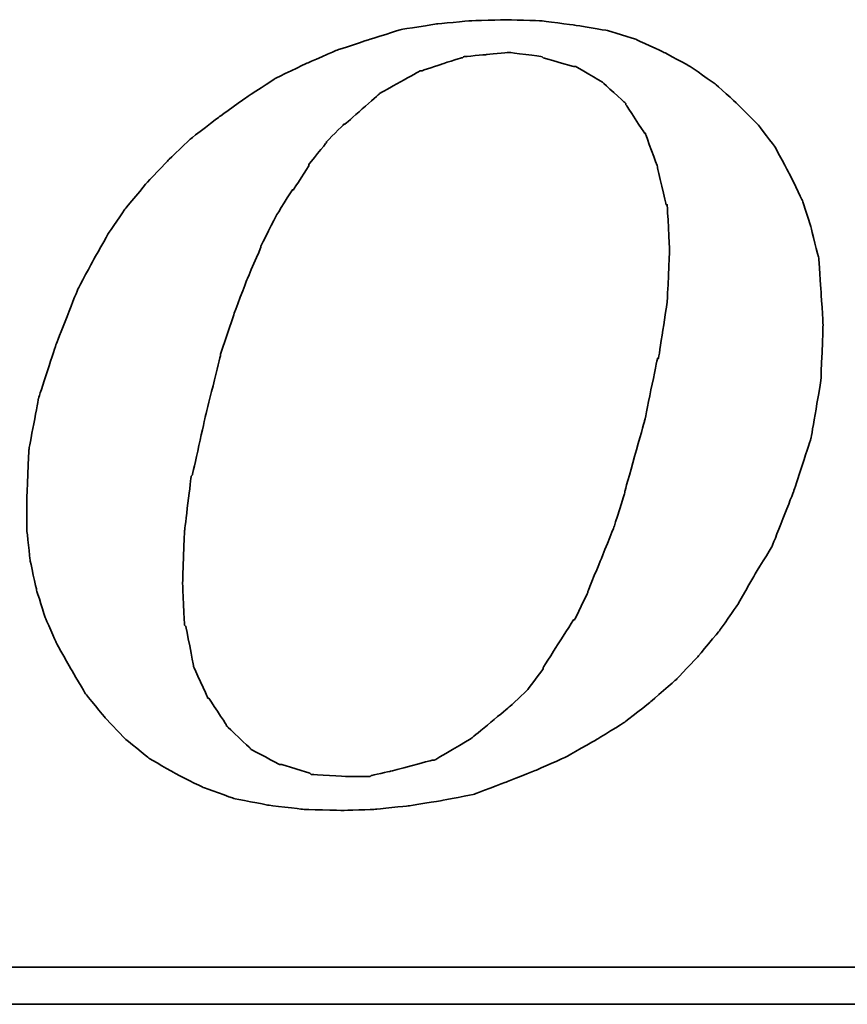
# Model space of a CAD drawing. Header units: millimetres. Extents: x 399 to 568, y 443 to 549.
# Tile 45 of 49: x 541.77 to 543.49, y 505.84 to 507.88. Entities that reach past the tile are written whole.
import ezdxf

# ---------------------------------------------------------------- set-up
doc = ezdxf.new("R2010")
doc.units = ezdxf.units.MM
doc.header["$LTSCALE"] = 0.1
doc.layers.add('DIM', color=4, linetype='CONTINUOUS')
doc.layers.add('layer 1', color=7, linetype='CONTINUOUS')

# ---------------------------------------------------------------- blocks, each defined once
blk = doc.blocks.new('TBI MOTION logo(完整正式版)')
at = {"layer": 'layer 1', "color": 22, "lineweight": 35}
for points, knots in [([(35.79625, -6.98375), (35.79625, -6.98375), (36.23125, -7.43875), (36.23125, -7.43875), (36.23125, -7.43875), (36.23125, -7.43875), (36.75625, -7.87125), (36.75625, -7.87125), (36.75625, -7.87125), (36.75625, -7.87125), (37.33125, -8.20375), (37.33125, -8.20375), (37.33125, -8.20375), (37.33125, -8.20375), (37.95625, -8.51875), (37.95625, -8.51875), (37.95625, -8.51875), (37.95625, -8.51875), (38.62625, -8.75875), (38.62625, -8.75875), (38.62625, -8.75875), (38.62625, -8.75875), (39.37125, -8.90375), (39.37125, -8.90375), (39.37125, -8.90375), (39.37125, -8.90375), (40.14125, -8.99875), (40.14125, -8.99875), (40.14125, -8.99875), (40.14125, -8.99875), (41.02625, -9.02375), (41.02625, -9.02375), (41.02625, -9.02375), (41.02625, -9.02375), (41.74625, -8.99875), (41.74625, -8.99875), (41.74625, -8.99875), (41.74625, -8.99875), (42.46625, -8.92375), (42.46625, -8.92375), (42.46625, -8.92375), (42.46625, -8.92375), (43.21125, -8.80625), (43.21125, -8.80625), (43.21125, -8.80625), (43.21125, -8.80625), (43.93125, -8.66375), (43.93125, -8.66375), (43.93125, -8.66375), (43.93125, -8.66375), (44.62625, -8.39875), (44.62625, -8.39875), (44.62625, -8.39875), (44.62625, -8.39875), (45.29625, -8.13375), (45.29625, -8.13375), (45.29625, -8.13375), (45.29625, -8.13375), (45.94625, -7.84375), (45.94625, -7.84375), (45.94625, -7.84375), (45.94625, -7.84375), (46.61625, -7.46375), (46.61625, -7.46375), (46.61625, -7.46375), (46.61625, -7.46375), (47.24125, -7.07875), (47.24125, -7.07875), (47.24125, -7.07875), (47.24125, -7.07875), (47.81625, -6.62375), (47.81625, -6.62375), (47.81625, -6.62375), (47.81625, -6.62375), (48.36875, -6.14375), (48.36875, -6.14375), (48.36875, -6.14375), (48.36875, -6.14375), (48.84625, -5.64125), (48.84625, -5.64125), (48.84625, -5.64125), (48.84625, -5.64125), (49.32625, -5.06375), (49.32625, -5.06375), (49.32625, -5.06375), (49.32625, -5.06375), (49.71125, -4.51374), (49.71125, -4.51374), (49.71125, -4.51374), (49.71125, -4.51374), (50.09625, -3.83874), (50.09625, -3.83874), (50.09625, -3.83874), (50.09625, -3.83874), (50.48125, -3.21374), (50.48125, -3.21374), (50.48125, -3.21374), (50.48125, -3.21374), (50.96125, -1.99125), (50.96125, -1.99125), (50.96125, -1.99125), (50.96125, -1.99125), (51.34375, -0.81875), (51.34375, -0.81875), (51.34375, -0.81875), (51.34375, -0.81875), (51.56125, 0.45624), (51.56125, 0.45624), (51.56125, 0.45624), (51.56125, 0.45624), (51.60625, 1.67624), (51.60625, 1.67624), (51.60625, 1.67624), (51.60625, 1.67624), (51.56125, 2.44625), (51.56125, 2.44625), (51.56125, 2.44625), (51.56125, 2.44625), (51.51125, 3.14125), (51.51125, 3.14125), (51.51125, 3.14125), (51.51125, 3.14125), (51.34375, 3.81125), (51.34375, 3.81125), (51.34375, 3.81125), (51.34375, 3.81125), (51.15125, 4.41125), (51.15125, 4.41125), (51.15125, 4.41125), (51.15125, 4.41125), (50.86125, 5.01125), (50.86125, 5.01125), (50.86125, 5.01125), (50.86125, 5.01125), (50.55125, 5.58875), (50.55125, 5.58875), (50.55125, 5.58875), (50.55125, 5.58875), (50.16625, 6.09125), (50.16625, 6.09125), (50.16625, 6.09125), (50.16625, 6.09125), (49.71125, 6.54875), (49.71125, 6.54875), (49.71125, 6.54875), (49.71125, 6.54875), (49.23125, 6.98125), (49.23125, 6.98125), (49.23125, 6.98125), (49.23125, 6.98125), (48.67875, 7.36625), (48.67875, 7.36625), (48.67875, 7.36625), (48.67875, 7.36625), (48.10375, 7.67625), (48.10375, 7.67625), (48.10375, 7.67625), (48.10375, 7.67625), (47.48125, 7.96375), (47.48125, 7.96375), (47.48125, 7.96375), (47.48125, 7.96375), (46.85625, 8.15625), (46.85625, 8.15625), (46.85625, 8.15625), (46.85625, 8.15625), (46.13625, 8.27624), (46.13625, 8.27624), (46.13625, 8.27624), (46.13625, 8.27624), (45.39125, 8.37125), (45.39125, 8.37125), (45.39125, 8.37125), (45.39125, 8.37125), (44.62625, 8.39624), (44.62625, 8.39624), (44.62625, 8.39624), (44.62625, 8.39624), (43.83625, 8.37125), (43.83625, 8.37125), (43.83625, 8.37125), (43.83625, 8.37125), (43.09125, 8.30125), (43.09125, 8.30125), (43.09125, 8.30125), (43.09125, 8.30125), (42.32125, 8.18125), (42.32125, 8.18125), (42.32125, 8.18125), (42.32125, 8.18125), (41.62875, 7.96375), (41.62875, 7.96375), (41.62875, 7.96375), (41.62875, 7.96375), (40.90625, 7.72625), (40.90625, 7.72625), (40.90625, 7.72625), (40.90625, 7.72625), (40.23624, 7.43625), (40.23624, 7.43625), (40.23624, 7.43625), (40.23624, 7.43625), (39.54124, 7.10125), (39.54124, 7.10125), (39.54124, 7.10125), (39.54124, 7.10125), (38.91625, 6.69125), (38.91625, 6.69125), (38.91625, 6.69125), (38.91625, 6.69125), (38.31625, 6.26125), (38.31625, 6.26125), (38.31625, 6.26125), (38.31625, 6.26125), (37.69125, 5.78125), (37.69125, 5.78125), (37.69125, 5.78125), (37.69125, 5.78125), (37.18625, 5.30125), (37.18625, 5.30125), (37.18625, 5.30125), (37.18625, 5.30125), (36.70625, 4.79624), (36.70625, 4.79624), (36.70625, 4.79624), (36.70625, 4.79624), (36.23125, 4.22125), (36.23125, 4.22125), (36.23125, 4.22125), (36.23125, 4.22125), (35.87124, 3.69375), (35.87124, 3.69375), (35.87124, 3.69375), (35.87124, 3.69375), (35.53125, 3.09125), (35.53125, 3.09125), (35.53125, 3.09125), (35.53125, 3.09125), (35.19875, 2.47125), (35.19875, 2.47125), (35.19875, 2.47125), (35.19875, 2.47125), (34.71625, 1.24625), (34.71625, 1.24625), (34.71625, 1.24625), (34.71625, 1.24625), (34.33125, 0.06874), (34.33125, 0.06874), (34.33125, 0.06874), (34.33125, 0.06874), (34.11625, -1.07875), (34.11625, -1.07875), (34.11625, -1.07875), (34.11625, -1.07875), (34.07125, -2.15875), (34.07125, -2.15875), (34.07125, -2.15875), (34.07125, -2.15875), (34.07125, -2.85375), (34.07125, -2.85375), (34.07125, -2.85375), (34.07125, -2.85375), (34.14125, -3.50375), (34.14125, -3.50375), (34.14125, -3.50375), (34.14125, -3.50375), (34.28625, -4.17375), (34.28625, -4.17375), (34.28625, -4.17375), (34.28625, -4.17375), (34.47625, -4.77624), (34.47625, -4.77624), (34.47625, -4.77624), (34.47625, -4.77624), (34.71625, -5.32625), (34.71625, -5.32625), (34.71625, -5.32625), (34.71625, -5.32625), (35.05375, -5.92875), (35.05375, -5.92875), (35.05375, -5.92875), (35.05375, -5.92875), (35.36375, -6.45375), (35.36375, -6.45375), (35.36375, -6.45375), (35.36375, -6.45375), (35.79625, -6.98375), (35.79625, -6.98375)], [0, 0, 0, 0, 0.01388889, 0.01388889, 0.01388889, 0.0138889, 0.02777778, 0.02777778, 0.02777778, 0.02777779, 0.04166667, 0.04166667, 0.04166667, 0.04166668, 0.05555556, 0.05555556, 0.05555556, 0.05555557, 0.06944444, 0.06944444, 0.06944444, 0.06944445, 0.08333333, 0.08333333, 0.08333333, 0.08333334, 0.09722222, 0.09722222, 0.09722222, 0.09722223, 0.11111111, 0.11111111, 0.11111111, 0.11111112, 0.125, 0.125, 0.125, 0.12500001, 0.13888889, 0.13888889, 0.13888889, 0.1388889, 0.15277778, 0.15277778, 0.15277778, 0.15277779, 0.16666667, 0.16666667, 0.16666667, 0.16666668, 0.18055556, 0.18055556, 0.18055556, 0.18055557, 0.19444444, 0.19444444, 0.19444444, 0.19444445, 0.20833333, 0.20833333, 0.20833333, 0.20833334, 0.22222222, 0.22222222, 0.22222222, 0.22222223, 0.23611111, 0.23611111, 0.23611111, 0.23611112, 0.25, 0.25, 0.25, 0.25000001, 0.26388889, 0.26388889, 0.26388889, 0.2638889, 0.27777778, 0.27777778, 0.27777778, 0.27777779, 0.29166667, 0.29166667, 0.29166667, 0.29166668, 0.30555556, 0.30555556, 0.30555556, 0.30555557, 0.31944444, 0.31944444, 0.31944444, 0.31944445, 0.33333333, 0.33333333, 0.33333333, 0.33333334, 0.34722222, 0.34722222, 0.34722222, 0.34722223, 0.36111111, 0.36111111, 0.36111111, 0.36111112, 0.375, 0.375, 0.375, 0.37500001, 0.38888889, 0.38888889, 0.38888889, 0.3888889, 0.40277778, 0.40277778, 0.40277778, 0.40277779, 0.41666667, 0.41666667, 0.41666667, 0.41666668, 0.43055556, 0.43055556, 0.43055556, 0.43055557, 0.44444444, 0.44444444, 0.44444444, 0.44444445, 0.45833333, 0.45833333, 0.45833333, 0.45833334, 0.47222222, 0.47222222, 0.47222222, 0.47222223, 0.48611111, 0.48611111, 0.48611111, 0.48611112, 0.5, 0.5, 0.5, 0.50000001, 0.51388889, 0.51388889, 0.51388889, 0.5138889, 0.52777778, 0.52777778, 0.52777778, 0.52777779, 0.54166667, 0.54166667, 0.54166667, 0.54166668, 0.55555556, 0.55555556, 0.55555556, 0.55555557, 0.56944444, 0.56944444, 0.56944444, 0.56944445, 0.58333333, 0.58333333, 0.58333333, 0.58333334, 0.59722222, 0.59722222, 0.59722222, 0.59722223, 0.61111111, 0.61111111, 0.61111111, 0.61111112, 0.625, 0.625, 0.625, 0.62500001, 0.63888889, 0.63888889, 0.63888889, 0.6388889, 0.65277778, 0.65277778, 0.65277778, 0.65277779, 0.66666667, 0.66666667, 0.66666667, 0.66666668, 0.68055556, 0.68055556, 0.68055556, 0.68055557, 0.69444444, 0.69444444, 0.69444444, 0.69444445, 0.70833333, 0.70833333, 0.70833333, 0.70833334, 0.72222222, 0.72222222, 0.72222222, 0.72222223, 0.73611111, 0.73611111, 0.73611111, 0.73611112, 0.75, 0.75, 0.75, 0.75000001, 0.76388889, 0.76388889, 0.76388889, 0.7638889, 0.77777778, 0.77777778, 0.77777778, 0.77777779, 0.79166667, 0.79166667, 0.79166667, 0.79166668, 0.80555556, 0.80555556, 0.80555556, 0.80555557, 0.81944444, 0.81944444, 0.81944444, 0.81944445, 0.83333333, 0.83333333, 0.83333333, 0.83333334, 0.84722222, 0.84722222, 0.84722222, 0.84722223, 0.86111111, 0.86111111, 0.86111111, 0.86111112, 0.875, 0.875, 0.875, 0.87500001, 0.88888889, 0.88888889, 0.88888889, 0.8888889, 0.90277778, 0.90277778, 0.90277778, 0.90277779, 0.91666667, 0.91666667, 0.91666667, 0.91666668, 0.93055556, 0.93055556, 0.93055556, 0.93055557, 0.94444444, 0.94444444, 0.94444444, 0.94444445, 0.95833333, 0.95833333, 0.95833333, 0.95833334, 0.97222222, 0.97222222, 0.97222222, 0.97222223, 0.98611111, 0.98611111, 0.98611111, 0.98611112, 1, 1, 1, 1]), ([(38.33875, 1.03124), (38.33875, 1.03124), (38.62625, 1.89625), (38.62625, 1.89625), (38.62625, 1.89625), (38.62625, 1.89625), (38.91625, 2.66375), (38.91625, 2.66375), (38.91625, 2.66375), (38.91625, 2.66375), (39.22625, 3.38125), (39.22625, 3.38125), (39.22625, 3.38125), (39.22625, 3.38125), (39.22625, 3.40624), (39.22625, 3.40624), (39.22625, 3.40624), (39.22625, 3.40624), (39.56124, 4.07624), (39.56124, 4.07624), (39.56124, 4.07624), (39.56124, 4.07624), (39.92125, 4.65125), (39.92125, 4.65125), (39.92125, 4.65125), (39.92125, 4.65125), (39.94625, 4.65125), (39.94625, 4.65125), (39.94625, 4.65125), (39.94625, 4.65125), (40.28125, 5.17875), (40.28125, 5.17875), (40.28125, 5.17875), (40.28125, 5.17875), (40.28125, 5.20375), (40.28125, 5.20375), (40.28125, 5.20375), (40.28125, 5.20375), (40.66875, 5.68625), (40.66875, 5.68625), (40.66875, 5.68625), (40.66875, 5.68625), (40.66875, 5.70625), (40.66875, 5.70625), (40.66875, 5.70625), (40.66875, 5.70625), (41.05124, 6.09125), (41.05124, 6.09125), (41.05124, 6.09125), (41.05124, 6.09125), (41.07625, 6.09125), (41.07625, 6.09125), (41.07625, 6.09125), (41.07625, 6.09125), (41.84125, 6.76625), (41.84125, 6.76625), (41.84125, 6.76625), (41.84125, 6.76625), (41.86625, 6.78625), (41.86625, 6.78625), (41.86625, 6.78625), (41.86625, 6.78625), (42.73125, 7.26624), (42.73125, 7.26624), (42.73125, 7.26624), (42.73125, 7.26624), (42.75625, 7.26624), (42.75625, 7.26624), (42.75625, 7.26624), (42.75625, 7.26624), (43.18625, 7.41125), (43.18625, 7.41125), (43.18625, 7.41125), (43.18625, 7.41125), (43.64125, 7.55625), (43.64125, 7.55625), (43.64125, 7.55625), (43.64125, 7.55625), (43.66625, 7.55625), (43.66625, 7.55625), (43.66625, 7.55625), (43.66625, 7.55625), (43.69125, 7.58124), (43.69125, 7.58124), (43.69125, 7.58124), (43.69125, 7.58124), (44.19125, 7.62625), (44.19125, 7.62625), (44.19125, 7.62625), (44.19125, 7.62625), (44.67125, 7.67625), (44.67125, 7.67625), (44.67125, 7.67625), (44.67125, 7.67625), (44.69625, 7.67625), (44.69625, 7.67625), (44.69625, 7.67625), (44.69625, 7.67625), (45.41875, 7.58124), (45.41875, 7.58124), (45.41875, 7.58124), (45.41875, 7.58124), (45.44125, 7.55625), (45.44125, 7.55625), (45.44125, 7.55625), (45.44125, 7.55625), (46.11125, 7.36625), (46.11125, 7.36625), (46.11125, 7.36625), (46.11125, 7.36625), (46.13625, 7.36625), (46.13625, 7.36625), (46.13625, 7.36625), (46.13625, 7.36625), (46.15875, 7.36625), (46.15875, 7.36625), (46.15875, 7.36625), (46.15875, 7.36625), (46.73625, 7.02624), (46.73625, 7.02624), (46.73625, 7.02624), (46.73625, 7.02624), (46.76125, 7.00624), (46.76125, 7.00624), (46.76125, 7.00624), (46.76125, 7.00624), (47.24125, 6.57124), (47.24125, 6.57124), (47.24125, 6.57124), (47.24125, 6.57124), (47.26625, 6.54875), (47.26625, 6.54875), (47.26625, 6.54875), (47.26625, 6.54875), (47.26625, 6.52375), (47.26625, 6.52375), (47.26625, 6.52375), (47.26625, 6.52375), (47.67375, 5.89875), (47.67375, 5.89875), (47.67375, 5.89875), (47.67375, 5.89875), (47.69625, 5.89875), (47.69625, 5.89875), (47.69625, 5.89875), (47.69625, 5.89875), (47.69625, 5.87625), (47.69625, 5.87625), (47.69625, 5.87625), (47.69625, 5.87625), (47.96125, 5.15625), (47.96125, 5.15625), (47.96125, 5.15625), (47.96125, 5.15625), (47.96125, 5.13125), (47.96125, 5.13125), (47.96125, 5.13125), (47.96125, 5.13125), (48.15125, 4.31875), (48.15125, 4.31875), (48.15125, 4.31875), (48.15125, 4.31875), (48.17625, 4.31875), (48.17625, 4.31875), (48.17625, 4.31875), (48.17625, 4.31875), (48.17625, 4.29125), (48.17625, 4.29125), (48.17625, 4.29125), (48.17625, 4.29125), (48.22625, 3.33125), (48.22625, 3.33125), (48.22625, 3.33125), (48.22625, 3.33125), (48.22625, 3.30875), (48.22625, 3.30875), (48.22625, 3.30875), (48.22625, 3.30875), (48.17625, 2.20624), (48.17625, 2.20624), (48.17625, 2.20624), (48.17625, 2.20624), (48.17625, 2.18124), (48.17625, 2.18124), (48.17625, 2.18124), (48.17625, 2.18124), (47.98375, 0.93624), (47.98375, 0.93624), (47.98375, 0.93624), (47.98375, 0.93624), (47.96125, 0.93624), (47.96125, 0.93624), (47.96125, 0.93624), (47.96125, 0.93624), (47.67375, -0.45874), (47.67375, -0.45874), (47.67375, -0.45874), (47.67375, -0.45874), (47.24125, -1.99125), (47.24125, -1.99125), (47.24125, -1.99125), (47.24125, -1.99125), (47.24125, -2.01874), (47.24125, -2.01874), (47.24125, -2.01874), (47.24125, -2.01874), (47.00125, -2.78375), (47.00125, -2.78375), (47.00125, -2.78375), (47.00125, -2.78375), (46.71125, -3.50375), (46.71125, -3.50375), (46.71125, -3.50375), (46.71125, -3.50375), (46.42625, -4.19875), (46.42625, -4.19875), (46.42625, -4.19875), (46.42625, -4.19875), (46.42625, -4.22375), (46.42625, -4.22375), (46.42625, -4.22375), (46.42625, -4.22375), (46.13625, -4.82374), (46.13625, -4.82374), (46.13625, -4.82374), (46.13625, -4.82374), (46.11125, -4.82374), (46.11125, -4.82374), (46.11125, -4.82374), (46.11125, -4.82374), (45.77625, -5.35125), (45.77625, -5.35125), (45.77625, -5.35125), (45.77625, -5.35125), (45.44125, -5.87875), (45.44125, -5.87875), (45.44125, -5.87875), (45.44125, -5.87875), (45.44125, -5.90375), (45.44125, -5.90375), (45.44125, -5.90375), (45.44125, -5.90375), (45.10625, -6.35875), (45.10625, -6.35875), (45.10625, -6.35875), (45.10625, -6.35875), (45.08125, -6.38375), (45.08125, -6.38375), (45.08125, -6.38375), (45.08125, -6.38375), (44.69625, -6.74375), (44.69625, -6.74375), (44.69625, -6.74375), (44.69625, -6.74375), (43.88375, -7.41625), (43.88375, -7.41625), (43.88375, -7.41625), (43.88375, -7.41625), (43.85625, -7.43875), (43.85625, -7.43875), (43.85625, -7.43875), (43.85625, -7.43875), (43.04125, -7.91875), (43.04125, -7.91875), (43.04125, -7.91875), (43.04125, -7.91875), (43.01625, -7.91875), (43.01625, -7.91875), (43.01625, -7.91875), (43.01625, -7.91875), (42.99625, -7.91875), (42.99625, -7.91875), (42.99625, -7.91875), (42.99625, -7.91875), (42.08125, -8.15875), (42.08125, -8.15875), (42.08125, -8.15875), (42.08125, -8.15875), (41.65125, -8.25625), (41.65125, -8.25625), (41.65125, -8.25625), (41.65125, -8.25625), (41.62875, -8.27875), (41.62875, -8.27875), (41.62875, -8.27875), (41.62875, -8.27875), (41.60125, -8.27875), (41.60125, -8.27875), (41.60125, -8.27875), (41.60125, -8.27875), (41.12125, -8.27875), (41.12125, -8.27875), (41.12125, -8.27875), (41.12125, -8.27875), (40.35624, -8.23125), (40.35624, -8.23125), (40.35624, -8.23125), (40.35624, -8.23125), (40.33125, -8.23125), (40.33125, -8.23125), (40.33125, -8.23125), (40.33125, -8.23125), (40.30625, -8.20375), (40.30625, -8.20375), (40.30625, -8.20375), (40.30625, -8.20375), (39.68375, -8.01375), (39.68375, -8.01375), (39.68375, -8.01375), (39.68375, -8.01375), (39.66124, -8.01375), (39.66124, -8.01375), (39.66124, -8.01375), (39.66124, -8.01375), (39.63625, -8.01375), (39.63625, -8.01375), (39.63625, -8.01375), (39.63625, -8.01375), (39.01125, -7.67875), (39.01125, -7.67875), (39.01125, -7.67875), (39.01125, -7.67875), (38.98875, -7.65375), (38.98875, -7.65375), (38.98875, -7.65375), (38.98875, -7.65375), (38.48625, -7.17375), (38.48625, -7.17375), (38.48625, -7.17375), (38.48625, -7.17375), (38.45875, -7.14875), (38.45875, -7.14875), (38.45875, -7.14875), (38.45875, -7.14875), (38.45875, -7.12875), (38.45875, -7.12875), (38.45875, -7.12875), (38.45875, -7.12875), (38.07625, -6.54875), (38.07625, -6.54875), (38.07625, -6.54875), (38.07625, -6.54875), (38.05125, -6.54875), (38.05125, -6.54875), (38.05125, -6.54875), (38.05125, -6.54875), (38.05125, -6.52875), (38.05125, -6.52875), (38.05125, -6.52875), (38.05125, -6.52875), (37.74125, -5.85375), (37.74125, -5.85375), (37.74125, -5.85375), (37.74125, -5.85375), (37.74125, -5.82875), (37.74125, -5.82875), (37.74125, -5.82875), (37.74125, -5.82875), (37.57375, -4.96875), (37.57375, -4.96875), (37.57375, -4.96875), (37.57375, -4.96875), (37.54625, -4.94375), (37.54625, -4.94375), (37.54625, -4.94375), (37.54625, -4.94375), (37.50125, -4.03375), (37.50125, -4.03375), (37.50125, -4.03375), (37.50125, -4.03375), (37.50125, -4.00875), (37.50125, -4.00875), (37.50125, -4.00875), (37.50125, -4.00875), (37.54625, -2.85375), (37.54625, -2.85375), (37.54625, -2.85375), (37.54625, -2.85375), (37.69125, -1.65875), (37.69125, -1.65875), (37.69125, -1.65875), (37.69125, -1.65875), (37.71624, -1.63375), (37.71624, -1.63375), (37.71624, -1.63375), (37.71624, -1.63375), (38.00375, -0.33875), (38.00375, -0.33875), (38.00375, -0.33875), (38.00375, -0.33875), (38.33875, 1.00624), (38.33875, 1.00624), (38.33875, 1.00624), (38.33875, 1.00624), (38.33875, 1.03124), (38.33875, 1.03124)], [0, 0, 0, 0, 0.01010101, 0.01010101, 0.01010101, 0.01010102, 0.02020202, 0.02020202, 0.02020202, 0.02020203, 0.03030303, 0.03030303, 0.03030303, 0.03030304, 0.04040404, 0.04040404, 0.04040404, 0.04040405, 0.05050505, 0.05050505, 0.05050505, 0.05050506, 0.06060606, 0.06060606, 0.06060606, 0.06060607, 0.07070707, 0.07070707, 0.07070707, 0.07070708, 0.08080808, 0.08080808, 0.08080808, 0.08080809, 0.09090909, 0.09090909, 0.09090909, 0.0909091, 0.1010101, 0.1010101, 0.1010101, 0.10101011, 0.11111111, 0.11111111, 0.11111111, 0.11111112, 0.12121212, 0.12121212, 0.12121212, 0.12121213, 0.13131313, 0.13131313, 0.13131313, 0.13131314, 0.14141414, 0.14141414, 0.14141414, 0.14141415, 0.15151515, 0.15151515, 0.15151515, 0.15151516, 0.16161616, 0.16161616, 0.16161616, 0.16161617, 0.17171717, 0.17171717, 0.17171717, 0.17171718, 0.18181818, 0.18181818, 0.18181818, 0.18181819, 0.19191919, 0.19191919, 0.19191919, 0.1919192, 0.2020202, 0.2020202, 0.2020202, 0.20202021, 0.21212121, 0.21212121, 0.21212121, 0.21212122, 0.22222222, 0.22222222, 0.22222222, 0.22222223, 0.23232323, 0.23232323, 0.23232323, 0.23232324, 0.24242424, 0.24242424, 0.24242424, 0.24242425, 0.25252525, 0.25252525, 0.25252525, 0.25252526, 0.26262626, 0.26262626, 0.26262626, 0.26262627, 0.27272727, 0.27272727, 0.27272727, 0.27272728, 0.28282828, 0.28282828, 0.28282828, 0.28282829, 0.29292929, 0.29292929, 0.29292929, 0.2929293, 0.3030303, 0.3030303, 0.3030303, 0.30303031, 0.31313131, 0.31313131, 0.31313131, 0.31313132, 0.32323232, 0.32323232, 0.32323232, 0.32323233, 0.33333333, 0.33333333, 0.33333333, 0.33333334, 0.34343434, 0.34343434, 0.34343434, 0.34343435, 0.35353535, 0.35353535, 0.35353535, 0.35353536, 0.36363636, 0.36363636, 0.36363636, 0.36363637, 0.37373737, 0.37373737, 0.37373737, 0.37373738, 0.38383838, 0.38383838, 0.38383838, 0.38383839, 0.39393939, 0.39393939, 0.39393939, 0.3939394, 0.4040404, 0.4040404, 0.4040404, 0.40404041, 0.41414141, 0.41414141, 0.41414141, 0.41414142, 0.42424242, 0.42424242, 0.42424242, 0.42424243, 0.43434343, 0.43434343, 0.43434343, 0.43434344, 0.44444444, 0.44444444, 0.44444444, 0.44444445, 0.45454545, 0.45454545, 0.45454545, 0.45454546, 0.46464646, 0.46464646, 0.46464646, 0.46464647, 0.47474747, 0.47474747, 0.47474747, 0.47474748, 0.48484848, 0.48484848, 0.48484848, 0.48484849, 0.49494949, 0.49494949, 0.49494949, 0.4949495, 0.50505051, 0.50505051, 0.50505051, 0.50505052, 0.51515152, 0.51515152, 0.51515152, 0.51515153, 0.52525253, 0.52525253, 0.52525253, 0.52525254, 0.53535354, 0.53535354, 0.53535354, 0.53535355, 0.54545455, 0.54545455, 0.54545455, 0.54545456, 0.55555556, 0.55555556, 0.55555556, 0.55555557, 0.56565657, 0.56565657, 0.56565657, 0.56565658, 0.57575758, 0.57575758, 0.57575758, 0.57575759, 0.58585859, 0.58585859, 0.58585859, 0.5858586, 0.5959596, 0.5959596, 0.5959596, 0.59595961, 0.60606061, 0.60606061, 0.60606061, 0.60606062, 0.61616162, 0.61616162, 0.61616162, 0.61616163, 0.62626263, 0.62626263, 0.62626263, 0.62626264, 0.63636364, 0.63636364, 0.63636364, 0.63636365, 0.64646465, 0.64646465, 0.64646465, 0.64646466, 0.65656566, 0.65656566, 0.65656566, 0.65656567, 0.66666667, 0.66666667, 0.66666667, 0.66666668, 0.67676768, 0.67676768, 0.67676768, 0.67676769, 0.68686869, 0.68686869, 0.68686869, 0.6868687, 0.6969697, 0.6969697, 0.6969697, 0.69696971, 0.70707071, 0.70707071, 0.70707071, 0.70707072, 0.71717172, 0.71717172, 0.71717172, 0.71717173, 0.72727273, 0.72727273, 0.72727273, 0.72727274, 0.73737374, 0.73737374, 0.73737374, 0.73737375, 0.74747475, 0.74747475, 0.74747475, 0.74747476, 0.75757576, 0.75757576, 0.75757576, 0.75757577, 0.76767677, 0.76767677, 0.76767677, 0.76767678, 0.77777778, 0.77777778, 0.77777778, 0.77777779, 0.78787879, 0.78787879, 0.78787879, 0.7878788, 0.7979798, 0.7979798, 0.7979798, 0.79797981, 0.80808081, 0.80808081, 0.80808081, 0.80808082, 0.81818182, 0.81818182, 0.81818182, 0.81818183, 0.82828283, 0.82828283, 0.82828283, 0.82828284, 0.83838384, 0.83838384, 0.83838384, 0.83838385, 0.84848485, 0.84848485, 0.84848485, 0.84848486, 0.85858586, 0.85858586, 0.85858586, 0.85858587, 0.86868687, 0.86868687, 0.86868687, 0.86868688, 0.87878788, 0.87878788, 0.87878788, 0.87878789, 0.88888889, 0.88888889, 0.88888889, 0.8888889, 0.8989899, 0.8989899, 0.8989899, 0.89898991, 0.90909091, 0.90909091, 0.90909091, 0.90909092, 0.91919192, 0.91919192, 0.91919192, 0.91919193, 0.92929293, 0.92929293, 0.92929293, 0.92929294, 0.93939394, 0.93939394, 0.93939394, 0.93939395, 0.94949495, 0.94949495, 0.94949495, 0.94949496, 0.95959596, 0.95959596, 0.95959596, 0.95959597, 0.96969697, 0.96969697, 0.96969697, 0.96969698, 0.97979798, 0.97979798, 0.97979798, 0.97979799, 0.98989899, 0.98989899, 0.98989899, 0.989899, 1, 1, 1, 1]), ([(75.90875, -9.47875), (75.90875, -9.47875), (75.90875, -12.28625), (75.90875, -12.28625), (75.90875, -12.28625), (75.90875, -12.28625), (75.90875, -12.47875), (75.90875, -12.47875), (75.90875, -12.47875), (75.90875, -12.47875), (75.71625, -12.47875), (75.71625, -12.47875), (75.71625, -12.47875), (75.71625, -12.47875), (-88.32875, -12.47875), (-88.32875, -12.47875), (-88.32875, -12.47875), (-88.32875, -12.47875), (-88.32875, -13.29375), (-88.32875, -13.29375), (-88.32875, -13.29375), (-88.32875, -13.29375), (82.89125, -13.29375), (82.89125, -13.29375), (82.89125, -13.29375), (82.89125, -13.29375), (75.90875, -9.47875), (75.90875, -9.47875)], [0, 0, 0, 0, 0.14285714, 0.14285714, 0.14285714, 0.14285715, 0.28571429, 0.28571429, 0.28571429, 0.2857143, 0.42857143, 0.42857143, 0.42857143, 0.42857144, 0.57142857, 0.57142857, 0.57142857, 0.57142858, 0.71428571, 0.71428571, 0.71428571, 0.71428572, 0.85714286, 0.85714286, 0.85714286, 0.85714287, 1, 1, 1, 1])]:
    blk.add_open_spline(points, degree=3, knots=knots, dxfattribs=at)

msp = doc.modelspace()

# ---------------------------------------------------------------- block references
at = {"layer": 'DIM', "color": 7, "xscale": 0.09415402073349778, "yscale": 0.09415402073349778, "zscale": 0.09415402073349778}
msp.add_blockref('TBI MOTION logo(完整正式版)', (538.5768, 507.0924), dxfattribs=at)

doc.saveas('drawing.dxf')
